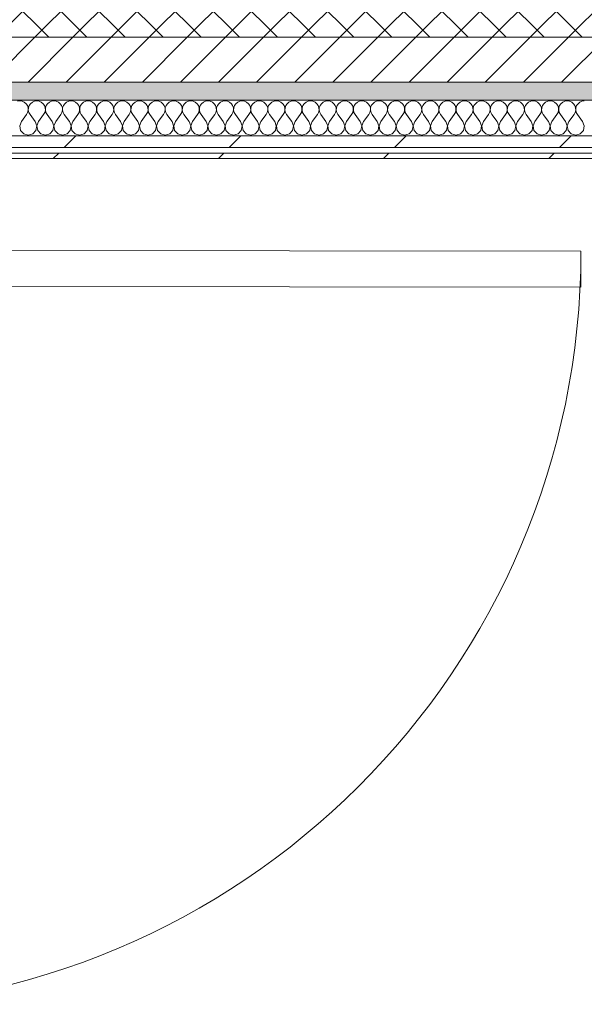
# Model space of a CAD drawing. Header units: millimetres. Extents: x -30280 to 22128, y -17757 to 4746.
# Tile 101 of 173: x -10419 to -9790, y -13346 to -12249. Entities that reach past the tile are written whole.
import ezdxf

# ---------------------------------------------------------------- set-up
doc = ezdxf.new("R2010")
doc.units = ezdxf.units.MM
doc.header["$MEASUREMENT"] = 0
doc.linetypes.add('Wipeout_Contour', pattern=[1000, 0, -1000])
for name, color, linetype in [('12_FAÇ_Façana', 7, 'Continuous'), ('Nuevo_08_E_Envans secs', 7, 'Continuous'), ('Nuevo_Puertas Archicad', 7, 'Continuous')]:
    doc.layers.add(name, color=color, linetype=linetype)
for name, color, linetype, lineweight, true_color in [('12_FAÇ_Façana_Pluma_Nº__174', 7, 'Continuous', 13, 0xe4ad2c), ('12_FAÇ_Façana_Pluma_Nº__176', 7, 'Continuous', 15, 0x93a0c6), ('Nuevo_08_E_Envans secs_Pluma_Nº__102', 7, 'Continuous', 5, 0xcccccc), ('Nuevo_08_E_Envans secs_Pluma_Nº__171', 171, 'Continuous', 13, 0xaaaaff), ('Nuevo_08_E_Envans secs_Pluma_Nº__177', 7, 'Continuous', 15, 0xf7e046), ('Nuevo_Puertas Archicad_Pluma_Nº__3', 7, 'Continuous', 5, 0xa4a4a4)]:
    doc.layers.add(name, color=color, linetype=linetype, lineweight=lineweight, true_color=true_color)
for name, color, linetype, lineweight in [('12_FAÇ_Façana_Pluma_Nº__2', 8, 'Continuous', 5), ('12_FAÇ_Façana_Pluma_Nº__7', 7, 'Continuous', 5), ('Nuevo_08_E_Envans secs_Pluma_Nº__1', 7, 'Continuous', 5), ('Nuevo_Puertas Archicad_Pluma_Nº__1', 7, 'Continuous', 5)]:
    doc.layers.add(name, color=color, linetype=linetype, lineweight=lineweight)
pattern_1 = [(45, (0, 0), (-183.8478, 183.8478), [195, -65]), (45, (7e-14, 183.85), (-183.8478, 183.8478), [195, -65])]

# ---------------------------------------------------------------- blocks, each defined once
blk = doc.blocks.new('Muro_22_1', base_point=(-7036.1, -12339))
at = {"layer": '12_FAÇ_Façana_Pluma_Nº__174', "linetype": 'Continuous', "lineweight": 13, "true_color": 0xe4ad2c}
h = blk.add_hatch(dxfattribs=at)
h.set_pattern_fill('SATE_Aislamiento_0001', color=42, style=0, pattern_type=2)
h.set_pattern_definition([(45, (0, 0), (-21.213203, 21.213203), []), (135, (0, 0), (21.213203, 21.213203), [])])
h.paths.add_polyline_path([(-10997.4, -12269), (-7450.4, -12269), (-7450.4, -12169), (-10997.4, -12169)])
at = {"layer": '12_FAÇ_Façana_Pluma_Nº__176', "linetype": 'Continuous', "lineweight": 0, "true_color": 0x495063}
blk.add_hatch(color=251, dxfattribs=at).paths.add_polyline_path([(-7490.4, -12319), (-10997.4, -12319), (-10997.4, -12339), (-7490.4, -12339)])
at = {"layer": '12_FAÇ_Façana_Pluma_Nº__2', "linetype": 'Continuous', "lineweight": 5}
h = blk.add_hatch(dxfattribs=at)
h.set_pattern_fill('Ceramic_0001', color=8, style=0, pattern_type=2)
h.set_pattern_definition([(45, (0, 0), (-21.213203, 21.213203), [])])
h.paths.add_polyline_path([(-7490.4, -12269), (-10997.4, -12269), (-10997.4, -12319), (-7490.4, -12319)])
at = {"layer": '12_FAÇ_Façana_Pluma_Nº__7', "color": 7, "linetype": 'Continuous', "lineweight": 5}
for p, q in [((-10997.4, -12269), (-7490.4, -12269)), ((-10997.4, -12319), (-7490.4, -12319))]:
    blk.add_line(p, q, dxfattribs=at)
at = {"layer": '12_FAÇ_Façana_Pluma_Nº__7', "color": 7, "linetype": 'Continuous', "lineweight": 5, "flags": 128}
blk.add_lwpolyline([(-10997.4, -12339), (-7490.4, -12339)], dxfattribs=at)
blk = doc.blocks.new('*X396')
at = {"layer": 'Nuevo_08_E_Envans secs_Pluma_Nº__102', "color": 254, "linetype": 'Continuous', "lineweight": 5, "true_color": 0xcccccc}
for p, q in [((-10419, -12339.9), (-10421.7, -12340.3)), ((-10416.4, -12340.3), (-10419, -12339.9)), ((-10414, -12341.4), (-10416.4, -12340.3)), ((-10412, -12343), (-10414, -12341.4)), ((-10410.5, -12345.2), (-10412, -12343)), ((-10409.7, -12347.7), (-10410.5, -12345.2)), ((-10409.6, -12350.3), (-10409.7, -12347.7)), ((-10409.4, -12347.7), (-10409.5, -12350.3)), ((-10408.5, -12345.2), (-10409.4, -12347.7)), ((-10407, -12343), (-10408.5, -12345.2)), ((-10405, -12341.4), (-10407, -12343)), ((-10402.6, -12340.3), (-10405, -12341.4)), ((-10400, -12339.9), (-10402.6, -12340.3)), ((-10397.4, -12340.3), (-10400, -12339.9)), ((-10395, -12341.4), (-10397.4, -12340.3)), ((-10393, -12343), (-10395, -12341.4)), ((-10391.5, -12345.2), (-10393, -12343)), ((-10390.6, -12347.7), (-10391.5, -12345.2)), ((-10390.5, -12350.3), (-10390.6, -12347.7)), ((-10390.3, -12347.7), (-10390.4, -12350.3)), ((-10389.5, -12345.2), (-10390.3, -12347.7)), ((-10388, -12343), (-10389.5, -12345.2)), ((-10386, -12341.4), (-10388, -12343)), ((-10383.6, -12340.3), (-10386, -12341.4)), ((-10381, -12339.9), (-10383.6, -12340.3)), ((-10378.3, -12340.3), (-10381, -12339.9)), ((-10375.9, -12341.4), (-10378.3, -12340.3)), ((-10373.9, -12343), (-10375.9, -12341.4)), ((-10372.4, -12345.2), (-10373.9, -12343)), ((-10371.6, -12347.7), (-10372.4, -12345.2)), ((-10371.5, -12350.3), (-10371.6, -12347.7)), ((-10371.3, -12347.7), (-10371.4, -12350.3)), ((-10370.4, -12345.2), (-10371.3, -12347.7)), ((-10368.9, -12343), (-10370.4, -12345.2)), ((-10366.9, -12341.4), (-10368.9, -12343)), ((-10364.5, -12340.3), (-10366.9, -12341.4)), ((-10361.9, -12339.9), (-10364.5, -12340.3)), ((-10359.3, -12340.3), (-10361.9, -12339.9)), ((-10356.9, -12341.4), (-10359.3, -12340.3)), ((-10354.9, -12343), (-10356.9, -12341.4)), ((-10353.4, -12345.2), (-10354.9, -12343)), ((-10352.5, -12347.7), (-10353.4, -12345.2)), ((-10352.4, -12350.3), (-10352.5, -12347.7)), ((-10352.2, -12347.7), (-10352.3, -12350.3)), ((-10351.4, -12345.2), (-10352.2, -12347.7)), ((-10349.9, -12343), (-10351.4, -12345.2)), ((-10347.9, -12341.4), (-10349.9, -12343)), ((-10345.5, -12340.3), (-10347.9, -12341.4)), ((-10342.9, -12339.9), (-10345.5, -12340.3)), ((-10340.3, -12340.3), (-10342.9, -12339.9)), ((-10337.9, -12341.4), (-10340.3, -12340.3)), ((-10335.8, -12343), (-10337.9, -12341.4)), ((-10334.3, -12345.2), (-10335.8, -12343)), ((-10333.5, -12347.7), (-10334.3, -12345.2)), ((-10333.4, -12350.3), (-10333.5, -12347.7)), ((-10333.2, -12347.7), (-10333.3, -12350.3)), ((-10332.3, -12345.2), (-10333.2, -12347.7)), ((-10330.8, -12343), (-10332.3, -12345.2)), ((-10328.8, -12341.4), (-10330.8, -12343)), ((-10326.4, -12340.3), (-10328.8, -12341.4)), ((-10323.8, -12339.9), (-10326.4, -12340.3)), ((-10321.2, -12340.3), (-10323.8, -12339.9)), ((-10318.8, -12341.4), (-10321.2, -12340.3)), ((-10316.8, -12343), (-10318.8, -12341.4)), ((-10315.3, -12345.2), (-10316.8, -12343)), ((-10314.5, -12347.7), (-10315.3, -12345.2)), ((-10314.3, -12350.3), (-10314.5, -12347.7)), ((-10314.1, -12347.7), (-10314.2, -12350.3)), ((-10313.3, -12345.2), (-10314.1, -12347.7)), ((-10311.8, -12343), (-10313.3, -12345.2)), ((-10309.8, -12341.4), (-10311.8, -12343)), ((-10307.4, -12340.3), (-10309.8, -12341.4)), ((-10304.8, -12339.9), (-10307.4, -12340.3)), ((-10302.2, -12340.3), (-10304.8, -12339.9)), ((-10299.8, -12341.4), (-10302.2, -12340.3)), ((-10297.7, -12343), (-10299.8, -12341.4)), ((-10296.2, -12345.2), (-10297.7, -12343)), ((-10295.4, -12347.7), (-10296.2, -12345.2)), ((-10295.3, -12350.3), (-10295.4, -12347.7)), ((-10295.1, -12347.7), (-10295.2, -12350.3)), ((-10294.2, -12345.2), (-10295.1, -12347.7)), ((-10292.7, -12343), (-10294.2, -12345.2)), ((-10290.7, -12341.4), (-10292.7, -12343)), ((-10288.3, -12340.3), (-10290.7, -12341.4)), ((-10285.7, -12339.9), (-10288.3, -12340.3)), ((-10283.1, -12340.3), (-10285.7, -12339.9)), ((-10280.7, -12341.4), (-10283.1, -12340.3)), ((-10278.7, -12343), (-10280.7, -12341.4)), ((-10277.2, -12345.2), (-10278.7, -12343)), ((-10276.4, -12347.7), (-10277.2, -12345.2)), ((-10276.2, -12350.3), (-10276.4, -12347.7)), ((-10276, -12347.7), (-10276.2, -12350.3)), ((-10275.2, -12345.2), (-10276, -12347.7)), ((-10273.7, -12343), (-10275.2, -12345.2)), ((-10271.7, -12341.4), (-10273.7, -12343)), ((-10269.3, -12340.3), (-10271.7, -12341.4)), ((-10266.7, -12339.9), (-10269.3, -12340.3)), ((-10264.1, -12340.3), (-10266.7, -12339.9)), ((-10261.7, -12341.4), (-10264.1, -12340.3)), ((-10259.6, -12343), (-10261.7, -12341.4)), ((-10258.1, -12345.2), (-10259.6, -12343)), ((-10257.3, -12347.7), (-10258.1, -12345.2)), ((-10257.2, -12350.3), (-10257.3, -12347.7)), ((-10257, -12347.7), (-10257.1, -12350.3)), ((-10256.1, -12345.2), (-10257, -12347.7)), ((-10254.6, -12343), (-10256.1, -12345.2)), ((-10252.6, -12341.4), (-10254.6, -12343)), ((-10250.2, -12340.3), (-10252.6, -12341.4)), ((-10247.6, -12339.9), (-10250.2, -12340.3)), ((-10245, -12340.3), (-10247.6, -12339.9)), ((-10242.6, -12341.4), (-10245, -12340.3)), ((-10240.6, -12343), (-10242.6, -12341.4)), ((-10239.1, -12345.2), (-10240.6, -12343)), ((-10238.3, -12347.7), (-10239.1, -12345.2)), ((-10238.1, -12350.3), (-10238.3, -12347.7)), ((-10237.9, -12347.7), (-10238.1, -12350.3)), ((-10237.1, -12345.2), (-10237.9, -12347.7)), ((-10235.6, -12343), (-10237.1, -12345.2)), ((-10233.6, -12341.4), (-10235.6, -12343)), ((-10231.2, -12340.3), (-10233.6, -12341.4)), ((-10228.6, -12339.9), (-10231.2, -12340.3)), ((-10226, -12340.3), (-10228.6, -12339.9)), ((-10223.6, -12341.4), (-10226, -12340.3)), ((-10221.5, -12343), (-10223.6, -12341.4)), ((-10220.1, -12345.2), (-10221.5, -12343)), ((-10219.2, -12347.7), (-10220.1, -12345.2)), ((-10219.1, -12350.3), (-10219.2, -12347.7)), ((-10218.9, -12347.7), (-10219, -12350.3)), ((-10218, -12345.2), (-10218.9, -12347.7)), ((-10216.6, -12343), (-10218, -12345.2)), ((-10214.5, -12341.4), (-10216.6, -12343)), ((-10212.1, -12340.3), (-10214.5, -12341.4)), ((-10209.5, -12339.9), (-10212.1, -12340.3)), ((-10206.9, -12340.3), (-10209.5, -12339.9)), ((-10204.5, -12341.4), (-10206.9, -12340.3)), ((-10202.5, -12343), (-10204.5, -12341.4)), ((-10201, -12345.2), (-10202.5, -12343)), ((-10200.2, -12347.7), (-10201, -12345.2)), ((-10200, -12350.3), (-10200.2, -12347.7)), ((-10199.8, -12347.7), (-10200, -12350.3)), ((-10199, -12345.2), (-10199.8, -12347.7)), ((-10197.5, -12343), (-10199, -12345.2)), ((-10195.5, -12341.4), (-10197.5, -12343)), ((-10193.1, -12340.3), (-10195.5, -12341.4)), ((-10190.5, -12339.9), (-10193.1, -12340.3)), ((-10187.9, -12340.3), (-10190.5, -12339.9)), ((-10185.5, -12341.4), (-10187.9, -12340.3)), ((-10183.4, -12343), (-10185.5, -12341.4)), ((-10182, -12345.2), (-10183.4, -12343)), ((-10181.1, -12347.7), (-10182, -12345.2)), ((-10181, -12350.3), (-10181.1, -12347.7)), ((-10180.8, -12347.7), (-10180.9, -12350.3)), ((-10179.9, -12345.2), (-10180.8, -12347.7)), ((-10178.5, -12343), (-10179.9, -12345.2)), ((-10176.4, -12341.4), (-10178.5, -12343)), ((-10174, -12340.3), (-10176.4, -12341.4)), ((-10171.4, -12339.9), (-10174, -12340.3)), ((-10168.8, -12340.3), (-10171.4, -12339.9)), ((-10166.4, -12341.4), (-10168.8, -12340.3)), ((-10164.4, -12343), (-10166.4, -12341.4)), ((-10162.9, -12345.2), (-10164.4, -12343)), ((-10162.1, -12347.7), (-10162.9, -12345.2)), ((-10161.9, -12350.3), (-10162.1, -12347.7)), ((-10161.7, -12347.7), (-10161.9, -12350.3)), ((-10160.9, -12345.2), (-10161.7, -12347.7)), ((-10159.4, -12343), (-10160.9, -12345.2)), ((-10157.4, -12341.4), (-10159.4, -12343)), ((-10155, -12340.3), (-10157.4, -12341.4)), ((-10152.4, -12339.9), (-10155, -12340.3)), ((-10149.8, -12340.3), (-10152.4, -12339.9)), ((-10147.4, -12341.4), (-10149.8, -12340.3)), ((-10145.4, -12343), (-10147.4, -12341.4)), ((-10143.9, -12345.2), (-10145.4, -12343)), ((-10143, -12347.7), (-10143.9, -12345.2)), ((-10142.9, -12350.3), (-10143, -12347.7)), ((-10142.7, -12347.7), (-10142.8, -12350.3)), ((-10141.9, -12345.2), (-10142.7, -12347.7)), ((-10140.4, -12343), (-10141.9, -12345.2)), ((-10138.3, -12341.4), (-10140.4, -12343)), ((-10135.9, -12340.3), (-10138.3, -12341.4)), ((-10133.3, -12339.9), (-10135.9, -12340.3)), ((-10130.7, -12340.3), (-10133.3, -12339.9)), ((-10128.3, -12341.4), (-10130.7, -12340.3)), ((-10126.3, -12343), (-10128.3, -12341.4)), ((-10124.8, -12345.2), (-10126.3, -12343)), ((-10124, -12347.7), (-10124.8, -12345.2)), ((-10123.8, -12350.3), (-10124, -12347.7)), ((-10123.6, -12347.7), (-10123.8, -12350.3)), ((-10122.8, -12345.2), (-10123.6, -12347.7)), ((-10121.3, -12343), (-10122.8, -12345.2)), ((-10119.3, -12341.4), (-10121.3, -12343)), ((-10116.9, -12340.3), (-10119.3, -12341.4)), ((-10114.3, -12339.9), (-10116.9, -12340.3)), ((-10111.7, -12340.3), (-10114.3, -12339.9)), ((-10109.3, -12341.4), (-10111.7, -12340.3)), ((-10107.3, -12343), (-10109.3, -12341.4)), ((-10105.8, -12345.2), (-10107.3, -12343)), ((-10104.9, -12347.7), (-10105.8, -12345.2)), ((-10104.8, -12350.3), (-10104.9, -12347.7)), ((-10104.6, -12347.7), (-10104.7, -12350.3)), ((-10103.8, -12345.2), (-10104.6, -12347.7)), ((-10102.3, -12343), (-10103.8, -12345.2)), ((-10100.2, -12341.4), (-10102.3, -12343)), ((-10097.8, -12340.3), (-10100.2, -12341.4)), ((-10095.2, -12339.9), (-10097.8, -12340.3)), ((-10092.6, -12340.3), (-10095.2, -12339.9)), ((-10090.2, -12341.4), (-10092.6, -12340.3)), ((-10088.2, -12343), (-10090.2, -12341.4)), ((-10086.7, -12345.2), (-10088.2, -12343)), ((-10085.9, -12347.7), (-10086.7, -12345.2)), ((-10085.8, -12350.3), (-10085.9, -12347.7)), ((-10085.5, -12347.7), (-10085.7, -12350.3)), ((-10084.7, -12345.2), (-10085.5, -12347.7)), ((-10083.2, -12343), (-10084.7, -12345.2)), ((-10081.2, -12341.4), (-10083.2, -12343)), ((-10078.8, -12340.3), (-10081.2, -12341.4)), ((-10076.2, -12339.9), (-10078.8, -12340.3)), ((-10073.6, -12340.3), (-10076.2, -12339.9)), ((-10071.2, -12341.4), (-10073.6, -12340.3)), ((-10069.2, -12343), (-10071.2, -12341.4)), ((-10067.7, -12345.2), (-10069.2, -12343)), ((-10066.8, -12347.7), (-10067.7, -12345.2)), ((-10066.7, -12350.3), (-10066.8, -12347.7)), ((-10066.5, -12347.7), (-10066.6, -12350.3)), ((-10065.7, -12345.2), (-10066.5, -12347.7)), ((-10064.2, -12343), (-10065.7, -12345.2)), ((-10062.1, -12341.4), (-10064.2, -12343)), ((-10059.7, -12340.3), (-10062.1, -12341.4)), ((-10057.1, -12339.9), (-10059.7, -12340.3)), ((-10054.5, -12340.3), (-10057.1, -12339.9)), ((-10052.1, -12341.4), (-10054.5, -12340.3)), ((-10050.1, -12343), (-10052.1, -12341.4)), ((-10048.6, -12345.2), (-10050.1, -12343)), ((-10047.8, -12347.7), (-10048.6, -12345.2)), ((-10047.7, -12350.3), (-10047.8, -12347.7)), ((-10047.5, -12347.7), (-10047.6, -12350.3)), ((-10046.6, -12345.2), (-10047.5, -12347.7)), ((-10045.1, -12343), (-10046.6, -12345.2)), ((-10043.1, -12341.4), (-10045.1, -12343)), ((-10040.7, -12340.3), (-10043.1, -12341.4)), ((-10038.1, -12339.9), (-10040.7, -12340.3)), ((-10035.5, -12340.3), (-10038.1, -12339.9)), ((-10033.1, -12341.4), (-10035.5, -12340.3)), ((-10031.1, -12343), (-10033.1, -12341.4)), ((-10029.6, -12345.2), (-10031.1, -12343)), ((-10028.7, -12347.7), (-10029.6, -12345.2)), ((-10028.6, -12350.3), (-10028.7, -12347.7)), ((-10028.4, -12347.7), (-10028.5, -12350.3)), ((-10027.6, -12345.2), (-10028.4, -12347.7)), ((-10026.1, -12343), (-10027.6, -12345.2)), ((-10024.1, -12341.4), (-10026.1, -12343)), ((-10021.7, -12340.3), (-10024.1, -12341.4)), ((-10019, -12339.9), (-10021.7, -12340.3)), ((-10016.4, -12340.3), (-10019, -12339.9)), ((-10014, -12341.4), (-10016.4, -12340.3)), ((-10012, -12343), (-10014, -12341.4)), ((-10010.5, -12345.2), (-10012, -12343)), ((-10009.7, -12347.7), (-10010.5, -12345.2)), ((-10009.6, -12350.3), (-10009.7, -12347.7)), ((-10009.4, -12347.7), (-10009.5, -12350.3)), ((-10008.5, -12345.2), (-10009.4, -12347.7)), ((-10007, -12343), (-10008.5, -12345.2)), ((-10005, -12341.4), (-10007, -12343)), ((-10002.6, -12340.3), (-10005, -12341.4)), ((-10000, -12339.9), (-10002.6, -12340.3)), ((-9997.4, -12340.3), (-10000, -12339.9)), ((-9995, -12341.4), (-9997.4, -12340.3)), ((-9993, -12343), (-9995, -12341.4)), ((-9991.5, -12345.2), (-9993, -12343)), ((-9990.6, -12347.7), (-9991.5, -12345.2)), ((-9990.5, -12350.3), (-9990.6, -12347.7)), ((-9990.3, -12347.7), (-9990.4, -12350.3)), ((-9989.5, -12345.2), (-9990.3, -12347.7)), ((-9988, -12343), (-9989.5, -12345.2)), ((-9986, -12341.4), (-9988, -12343)), ((-9983.6, -12340.3), (-9986, -12341.4)), ((-9981, -12339.9), (-9983.6, -12340.3)), ((-9978.3, -12340.3), (-9981, -12339.9)), ((-9975.9, -12341.4), (-9978.3, -12340.3)), ((-9973.9, -12343), (-9975.9, -12341.4)), ((-9972.4, -12345.2), (-9973.9, -12343)), ((-9971.6, -12347.7), (-9972.4, -12345.2)), ((-9971.5, -12350.3), (-9971.6, -12347.7)), ((-9971.3, -12347.7), (-9971.4, -12350.3)), ((-9970.4, -12345.2), (-9971.3, -12347.7)), ((-9968.9, -12343), (-9970.4, -12345.2)), ((-9966.9, -12341.4), (-9968.9, -12343)), ((-9964.5, -12340.3), (-9966.9, -12341.4)), ((-9961.9, -12339.9), (-9964.5, -12340.3)), ((-9959.3, -12340.3), (-9961.9, -12339.9)), ((-9956.9, -12341.4), (-9959.3, -12340.3)), ((-9954.9, -12343), (-9956.9, -12341.4)), ((-9953.4, -12345.2), (-9954.9, -12343)), ((-9952.5, -12347.7), (-9953.4, -12345.2)), ((-9952.4, -12350.3), (-9952.5, -12347.7)), ((-9952.2, -12347.7), (-9952.3, -12350.3)), ((-9951.4, -12345.2), (-9952.2, -12347.7)), ((-9949.9, -12343), (-9951.4, -12345.2)), ((-9947.9, -12341.4), (-9949.9, -12343)), ((-9945.5, -12340.3), (-9947.9, -12341.4)), ((-9942.9, -12339.9), (-9945.5, -12340.3)), ((-9940.3, -12340.3), (-9942.9, -12339.9)), ((-9937.9, -12341.4), (-9940.3, -12340.3)), ((-9935.8, -12343), (-9937.9, -12341.4)), ((-9934.3, -12345.2), (-9935.8, -12343)), ((-9933.5, -12347.7), (-9934.3, -12345.2)), ((-9933.4, -12350.3), (-9933.5, -12347.7)), ((-9933.2, -12347.7), (-9933.3, -12350.3)), ((-9932.3, -12345.2), (-9933.2, -12347.7)), ((-9930.8, -12343), (-9932.3, -12345.2)), ((-9928.8, -12341.4), (-9930.8, -12343)), ((-9926.4, -12340.3), (-9928.8, -12341.4)), ((-9923.8, -12339.9), (-9926.4, -12340.3)), ((-9921.2, -12340.3), (-9923.8, -12339.9)), ((-9918.8, -12341.4), (-9921.2, -12340.3)), ((-9916.8, -12343), (-9918.8, -12341.4)), ((-9915.3, -12345.2), (-9916.8, -12343)), ((-9914.5, -12347.7), (-9915.3, -12345.2)), ((-9914.3, -12350.3), (-9914.5, -12347.7)), ((-9914.1, -12347.7), (-9914.2, -12350.3)), ((-9913.3, -12345.2), (-9914.1, -12347.7)), ((-9911.8, -12343), (-9913.3, -12345.2)), ((-9909.8, -12341.4), (-9911.8, -12343)), ((-9907.4, -12340.3), (-9909.8, -12341.4)), ((-9904.8, -12339.9), (-9907.4, -12340.3)), ((-9902.2, -12340.3), (-9904.8, -12339.9)), ((-9899.8, -12341.4), (-9902.2, -12340.3)), ((-9897.7, -12343), (-9899.8, -12341.4)), ((-9896.2, -12345.2), (-9897.7, -12343)), ((-9895.4, -12347.7), (-9896.2, -12345.2)), ((-9895.3, -12350.3), (-9895.4, -12347.7)), ((-9895.1, -12347.7), (-9895.2, -12350.3)), ((-9894.2, -12345.2), (-9895.1, -12347.7)), ((-9892.7, -12343), (-9894.2, -12345.2)), ((-9890.7, -12341.4), (-9892.7, -12343)), ((-9888.3, -12340.3), (-9890.7, -12341.4)), ((-9885.7, -12339.9), (-9888.3, -12340.3)), ((-9883.1, -12340.3), (-9885.7, -12339.9)), ((-9880.7, -12341.4), (-9883.1, -12340.3)), ((-9878.7, -12343), (-9880.7, -12341.4)), ((-9877.2, -12345.2), (-9878.7, -12343)), ((-9876.4, -12347.7), (-9877.2, -12345.2)), ((-9876.2, -12350.3), (-9876.4, -12347.7)), ((-9876, -12347.7), (-9876.2, -12350.3)), ((-9875.2, -12345.2), (-9876, -12347.7)), ((-9873.7, -12343), (-9875.2, -12345.2)), ((-9871.7, -12341.4), (-9873.7, -12343)), ((-9869.3, -12340.3), (-9871.7, -12341.4)), ((-9866.7, -12339.9), (-9869.3, -12340.3)), ((-9864.1, -12340.3), (-9866.7, -12339.9)), ((-9861.7, -12341.4), (-9864.1, -12340.3)), ((-9859.6, -12343), (-9861.7, -12341.4)), ((-9858.1, -12345.2), (-9859.6, -12343)), ((-9857.3, -12347.7), (-9858.1, -12345.2)), ((-9857.2, -12350.3), (-9857.3, -12347.7)), ((-9857, -12347.7), (-9857.1, -12350.3)), ((-9856.1, -12345.2), (-9857, -12347.7)), ((-9854.6, -12343), (-9856.1, -12345.2)), ((-9852.6, -12341.4), (-9854.6, -12343)), ((-9850.2, -12340.3), (-9852.6, -12341.4)), ((-9847.6, -12339.9), (-9850.2, -12340.3)), ((-9845, -12340.3), (-9847.6, -12339.9)), ((-9842.6, -12341.4), (-9845, -12340.3)), ((-9840.6, -12343), (-9842.6, -12341.4)), ((-9839.1, -12345.2), (-9840.6, -12343)), ((-9838.3, -12347.7), (-9839.1, -12345.2)), ((-9838.1, -12350.3), (-9838.3, -12347.7)), ((-9837.9, -12347.7), (-9838.1, -12350.3)), ((-9837.1, -12345.2), (-9837.9, -12347.7)), ((-9835.6, -12343), (-9837.1, -12345.2)), ((-9833.6, -12341.4), (-9835.6, -12343)), ((-9831.2, -12340.3), (-9833.6, -12341.4)), ((-9828.6, -12339.9), (-9831.2, -12340.3)), ((-9826, -12340.3), (-9828.6, -12339.9)), ((-9823.6, -12341.4), (-9826, -12340.3)), ((-9821.5, -12343), (-9823.6, -12341.4)), ((-9820.1, -12345.2), (-9821.5, -12343)), ((-9819.2, -12347.7), (-9820.1, -12345.2)), ((-9819.1, -12350.3), (-9819.2, -12347.7)), ((-9818.9, -12347.7), (-9819, -12350.3)), ((-9818, -12345.2), (-9818.9, -12347.7)), ((-9816.6, -12343), (-9818, -12345.2)), ((-9814.5, -12341.4), (-9816.6, -12343)), ((-9812.1, -12340.3), (-9814.5, -12341.4)), ((-9809.5, -12339.9), (-9812.1, -12340.3)), ((-9806.9, -12340.3), (-9809.5, -12339.9)), ((-9804.5, -12341.4), (-9806.9, -12340.3)), ((-9802.5, -12343), (-9804.5, -12341.4)), ((-9801, -12345.2), (-9802.5, -12343)), ((-9800.2, -12347.7), (-9801, -12345.2)), ((-9800, -12350.3), (-9800.2, -12347.7)), ((-9799.8, -12347.7), (-9800, -12350.3)), ((-9799, -12345.2), (-9799.8, -12347.7)), ((-9797.5, -12343), (-9799, -12345.2)), ((-9795.5, -12341.4), (-9797.5, -12343)), ((-9793.1, -12340.3), (-9795.5, -12341.4)), ((-9790.5, -12339.9), (-9793.1, -12340.3)), ((-10417.1, -12362.8), (-10411.4, -12355.2)), ((-10411.4, -12355.2), (-10410.2, -12352.9)), ((-10410.2, -12352.9), (-10409.6, -12350.3)), ((-10409.5, -12350.3), (-10408.9, -12352.9)), ((-10408.9, -12352.9), (-10407.6, -12355.2)), ((-10401.9, -12362.8), (-10407.6, -12355.2)), ((-10398.1, -12362.8), (-10392.4, -12355.2)), ((-10392.4, -12355.2), (-10391.1, -12352.9)), ((-10391.1, -12352.9), (-10390.5, -12350.3)), ((-10390.4, -12350.3), (-10389.8, -12352.9)), ((-10389.8, -12352.9), (-10388.6, -12355.2)), ((-10382.9, -12362.8), (-10388.6, -12355.2)), ((-10379, -12362.8), (-10373.3, -12355.2)), ((-10373.3, -12355.2), (-10372.1, -12352.9)), ((-10372.1, -12352.9), (-10371.5, -12350.3)), ((-10371.4, -12350.3), (-10370.8, -12352.9)), ((-10370.8, -12352.9), (-10369.5, -12355.2)), ((-10363.8, -12362.8), (-10369.5, -12355.2)), ((-10360, -12362.8), (-10354.3, -12355.2)), ((-10354.3, -12355.2), (-10353, -12352.9)), ((-10353, -12352.9), (-10352.4, -12350.3)), ((-10352.3, -12350.3), (-10351.7, -12352.9)), ((-10351.7, -12352.9), (-10350.5, -12355.2)), ((-10344.8, -12362.8), (-10350.5, -12355.2)), ((-10341, -12362.8), (-10335.2, -12355.2)), ((-10335.2, -12355.2), (-10334, -12352.9)), ((-10334, -12352.9), (-10333.4, -12350.3)), ((-10333.3, -12350.3), (-10332.7, -12352.9)), ((-10332.7, -12352.9), (-10331.4, -12355.2)), ((-10325.7, -12362.8), (-10331.4, -12355.2)), ((-10321.9, -12362.8), (-10316.2, -12355.2)), ((-10316.2, -12355.2), (-10314.9, -12352.9)), ((-10314.9, -12352.9), (-10314.3, -12350.3)), ((-10314.2, -12350.3), (-10313.7, -12352.9)), ((-10313.7, -12352.9), (-10312.4, -12355.2)), ((-10306.7, -12362.8), (-10312.4, -12355.2)), ((-10302.9, -12362.8), (-10297.1, -12355.2)), ((-10297.1, -12355.2), (-10295.9, -12352.9)), ((-10295.9, -12352.9), (-10295.3, -12350.3)), ((-10295.2, -12350.3), (-10294.6, -12352.9)), ((-10294.6, -12352.9), (-10293.3, -12355.2)), ((-10287.6, -12362.8), (-10293.3, -12355.2)), ((-10283.8, -12362.8), (-10278.1, -12355.2)), ((-10278.1, -12355.2), (-10276.8, -12352.9)), ((-10276.8, -12352.9), (-10276.2, -12350.3)), ((-10276.2, -12350.3), (-10275.6, -12352.9)), ((-10275.6, -12352.9), (-10274.3, -12355.2)), ((-10268.6, -12362.8), (-10274.3, -12355.2)), ((-10264.8, -12362.8), (-10259, -12355.2)), ((-10259, -12355.2), (-10257.8, -12352.9)), ((-10257.8, -12352.9), (-10257.2, -12350.3)), ((-10257.1, -12350.3), (-10256.5, -12352.9)), ((-10256.5, -12352.9), (-10255.2, -12355.2)), ((-10249.5, -12362.8), (-10255.2, -12355.2)), ((-10245.7, -12362.8), (-10240, -12355.2)), ((-10240, -12355.2), (-10238.7, -12352.9)), ((-10238.7, -12352.9), (-10238.1, -12350.3)), ((-10238.1, -12350.3), (-10237.5, -12352.9)), ((-10237.5, -12352.9), (-10236.2, -12355.2)), ((-10230.5, -12362.8), (-10236.2, -12355.2)), ((-10226.7, -12362.8), (-10221, -12355.2)), ((-10221, -12355.2), (-10219.7, -12352.9)), ((-10219.7, -12352.9), (-10219.1, -12350.3)), ((-10219, -12350.3), (-10218.4, -12352.9)), ((-10218.4, -12352.9), (-10217.1, -12355.2)), ((-10211.4, -12362.8), (-10217.1, -12355.2)), ((-10207.6, -12362.8), (-10201.9, -12355.2)), ((-10201.9, -12355.2), (-10200.6, -12352.9)), ((-10200.6, -12352.9), (-10200, -12350.3)), ((-10200, -12350.3), (-10199.4, -12352.9)), ((-10199.4, -12352.9), (-10198.1, -12355.2)), ((-10192.4, -12362.8), (-10198.1, -12355.2)), ((-10188.6, -12362.8), (-10182.9, -12355.2)), ((-10182.9, -12355.2), (-10181.6, -12352.9)), ((-10181.6, -12352.9), (-10181, -12350.3)), ((-10180.9, -12350.3), (-10180.3, -12352.9)), ((-10180.3, -12352.9), (-10179, -12355.2)), ((-10173.3, -12362.8), (-10179, -12355.2)), ((-10169.5, -12362.8), (-10163.8, -12355.2)), ((-10163.8, -12355.2), (-10162.5, -12352.9)), ((-10162.5, -12352.9), (-10161.9, -12350.3)), ((-10161.9, -12350.3), (-10161.3, -12352.9)), ((-10161.3, -12352.9), (-10160, -12355.2)), ((-10154.3, -12362.8), (-10160, -12355.2)), ((-10150.5, -12362.8), (-10144.8, -12355.2)), ((-10144.8, -12355.2), (-10143.5, -12352.9)), ((-10143.5, -12352.9), (-10142.9, -12350.3)), ((-10142.8, -12350.3), (-10142.2, -12352.9)), ((-10142.2, -12352.9), (-10141, -12355.2)), ((-10135.2, -12362.8), (-10141, -12355.2)), ((-10131.4, -12362.8), (-10125.7, -12355.2)), ((-10125.7, -12355.2), (-10124.4, -12352.9)), ((-10124.4, -12352.9), (-10123.8, -12350.3)), ((-10123.8, -12350.3), (-10123.2, -12352.9)), ((-10123.2, -12352.9), (-10121.9, -12355.2)), ((-10116.2, -12362.8), (-10121.9, -12355.2)), ((-10112.4, -12362.8), (-10106.7, -12355.2)), ((-10106.7, -12355.2), (-10105.4, -12352.9)), ((-10105.4, -12352.9), (-10104.8, -12350.3)), ((-10104.7, -12350.3), (-10104.1, -12352.9)), ((-10104.1, -12352.9), (-10102.9, -12355.2)), ((-10097.1, -12362.8), (-10102.9, -12355.2)), ((-10093.3, -12362.8), (-10087.6, -12355.2)), ((-10087.6, -12355.2), (-10086.3, -12352.9)), ((-10086.3, -12352.9), (-10085.8, -12350.3)), ((-10085.7, -12350.3), (-10085.1, -12352.9)), ((-10085.1, -12352.9), (-10083.8, -12355.2)), ((-10078.1, -12362.8), (-10083.8, -12355.2)), ((-10074.3, -12362.8), (-10068.6, -12355.2)), ((-10068.6, -12355.2), (-10067.3, -12352.9)), ((-10067.3, -12352.9), (-10066.7, -12350.3)), ((-10066.6, -12350.3), (-10066, -12352.9)), ((-10066, -12352.9), (-10064.8, -12355.2)), ((-10059, -12362.8), (-10064.8, -12355.2)), ((-10055.2, -12362.8), (-10049.5, -12355.2)), ((-10049.5, -12355.2), (-10048.3, -12352.9)), ((-10048.3, -12352.9), (-10047.7, -12350.3)), ((-10047.6, -12350.3), (-10047, -12352.9)), ((-10047, -12352.9), (-10045.7, -12355.2)), ((-10040, -12362.8), (-10045.7, -12355.2)), ((-10036.2, -12362.8), (-10030.5, -12355.2)), ((-10030.5, -12355.2), (-10029.2, -12352.9)), ((-10029.2, -12352.9), (-10028.6, -12350.3)), ((-10028.5, -12350.3), (-10027.9, -12352.9)), ((-10027.9, -12352.9), (-10026.7, -12355.2)), ((-10021, -12362.8), (-10026.7, -12355.2)), ((-10017.1, -12362.8), (-10011.4, -12355.2)), ((-10011.4, -12355.2), (-10010.2, -12352.9)), ((-10010.2, -12352.9), (-10009.6, -12350.3)), ((-10009.5, -12350.3), (-10008.9, -12352.9)), ((-10008.9, -12352.9), (-10007.6, -12355.2)), ((-10001.9, -12362.8), (-10007.6, -12355.2)), ((-9998.1, -12362.8), (-9992.4, -12355.2)), ((-9992.4, -12355.2), (-9991.1, -12352.9)), ((-9991.1, -12352.9), (-9990.5, -12350.3)), ((-9990.4, -12350.3), (-9989.8, -12352.9)), ((-9989.8, -12352.9), (-9988.6, -12355.2)), ((-9982.9, -12362.8), (-9988.6, -12355.2)), ((-9979, -12362.8), (-9973.3, -12355.2)), ((-9973.3, -12355.2), (-9972.1, -12352.9)), ((-9972.1, -12352.9), (-9971.5, -12350.3)), ((-9971.4, -12350.3), (-9970.8, -12352.9)), ((-9970.8, -12352.9), (-9969.5, -12355.2)), ((-9963.8, -12362.8), (-9969.5, -12355.2)), ((-9960, -12362.8), (-9954.3, -12355.2)), ((-9954.3, -12355.2), (-9953, -12352.9)), ((-9953, -12352.9), (-9952.4, -12350.3)), ((-9952.3, -12350.3), (-9951.7, -12352.9)), ((-9951.7, -12352.9), (-9950.5, -12355.2)), ((-9944.8, -12362.8), (-9950.5, -12355.2)), ((-9941, -12362.8), (-9935.2, -12355.2)), ((-9935.2, -12355.2), (-9934, -12352.9)), ((-9934, -12352.9), (-9933.4, -12350.3)), ((-9933.3, -12350.3), (-9932.7, -12352.9)), ((-9932.7, -12352.9), (-9931.4, -12355.2)), ((-9925.7, -12362.8), (-9931.4, -12355.2)), ((-9921.9, -12362.8), (-9916.2, -12355.2)), ((-9916.2, -12355.2), (-9914.9, -12352.9)), ((-9914.9, -12352.9), (-9914.3, -12350.3)), ((-9914.2, -12350.3), (-9913.7, -12352.9)), ((-9913.7, -12352.9), (-9912.4, -12355.2)), ((-9906.7, -12362.8), (-9912.4, -12355.2)), ((-9902.9, -12362.8), (-9897.1, -12355.2)), ((-9897.1, -12355.2), (-9895.9, -12352.9)), ((-9895.9, -12352.9), (-9895.3, -12350.3)), ((-9895.2, -12350.3), (-9894.6, -12352.9)), ((-9894.6, -12352.9), (-9893.3, -12355.2)), ((-9887.6, -12362.8), (-9893.3, -12355.2)), ((-9883.8, -12362.8), (-9878.1, -12355.2)), ((-9878.1, -12355.2), (-9876.8, -12352.9)), ((-9876.8, -12352.9), (-9876.2, -12350.3)), ((-9876.2, -12350.3), (-9875.6, -12352.9)), ((-9875.6, -12352.9), (-9874.3, -12355.2)), ((-9868.6, -12362.8), (-9874.3, -12355.2)), ((-9864.8, -12362.8), (-9859, -12355.2)), ((-9859, -12355.2), (-9857.8, -12352.9)), ((-9857.8, -12352.9), (-9857.2, -12350.3)), ((-9857.1, -12350.3), (-9856.5, -12352.9)), ((-9856.5, -12352.9), (-9855.2, -12355.2)), ((-9849.5, -12362.8), (-9855.2, -12355.2)), ((-9845.7, -12362.8), (-9840, -12355.2)), ((-9840, -12355.2), (-9838.7, -12352.9)), ((-9838.7, -12352.9), (-9838.1, -12350.3)), ((-9838.1, -12350.3), (-9837.5, -12352.9)), ((-9837.5, -12352.9), (-9836.2, -12355.2)), ((-9830.5, -12362.8), (-9836.2, -12355.2)), ((-9826.7, -12362.8), (-9821, -12355.2)), ((-9821, -12355.2), (-9819.7, -12352.9)), ((-9819.7, -12352.9), (-9819.1, -12350.3)), ((-9819, -12350.3), (-9818.4, -12352.9)), ((-9818.4, -12352.9), (-9817.1, -12355.2)), ((-9811.4, -12362.8), (-9817.1, -12355.2)), ((-9807.6, -12362.8), (-9801.9, -12355.2)), ((-9801.9, -12355.2), (-9800.6, -12352.9)), ((-9800.6, -12352.9), (-9800, -12350.3)), ((-9800, -12350.3), (-9799.4, -12352.9)), ((-9799.4, -12352.9), (-9798.1, -12355.2)), ((-9792.4, -12362.8), (-9798.1, -12355.2)), ((-10417.1, -12362.8), (-10419, -12367.6)), ((-10419, -12367.6), (-10418, -12372.8)), ((-10400, -12367.6), (-10401.9, -12362.8)), ((-10401, -12372.8), (-10400, -12367.6)), ((-10398.1, -12362.8), (-10400, -12367.6)), ((-10400, -12367.6), (-10399, -12372.8)), ((-10381, -12367.6), (-10382.9, -12362.8)), ((-10382, -12372.8), (-10381, -12367.6)), ((-10379, -12362.8), (-10380.9, -12367.6)), ((-10380.9, -12367.6), (-10379.9, -12372.8)), ((-10361.9, -12367.6), (-10363.8, -12362.8)), ((-10362.9, -12372.8), (-10361.9, -12367.6)), ((-10360, -12362.8), (-10361.9, -12367.6)), ((-10361.9, -12367.6), (-10360.9, -12372.8)), ((-10342.9, -12367.6), (-10344.8, -12362.8)), ((-10343.9, -12372.8), (-10342.9, -12367.6)), ((-10341, -12362.8), (-10342.8, -12367.6)), ((-10342.8, -12367.6), (-10341.9, -12372.8)), ((-10323.8, -12367.6), (-10325.7, -12362.8)), ((-10324.8, -12372.8), (-10323.8, -12367.6)), ((-10321.9, -12362.8), (-10323.8, -12367.6)), ((-10323.8, -12367.6), (-10322.8, -12372.8)), ((-10304.8, -12367.6), (-10306.7, -12362.8)), ((-10305.8, -12372.8), (-10304.8, -12367.6)), ((-10302.9, -12362.8), (-10304.7, -12367.6)), ((-10304.7, -12367.6), (-10303.8, -12372.8)), ((-10285.8, -12367.6), (-10287.6, -12362.8)), ((-10286.7, -12372.8), (-10285.8, -12367.6)), ((-10283.8, -12362.8), (-10285.7, -12367.6)), ((-10285.7, -12367.6), (-10284.7, -12372.8)), ((-10266.7, -12367.6), (-10268.6, -12362.8)), ((-10267.7, -12372.8), (-10266.7, -12367.6)), ((-10264.8, -12362.8), (-10266.6, -12367.6)), ((-10266.6, -12367.6), (-10265.7, -12372.8)), ((-10247.7, -12367.6), (-10249.5, -12362.8)), ((-10248.6, -12372.8), (-10247.7, -12367.6)), ((-10245.7, -12362.8), (-10247.6, -12367.6)), ((-10247.6, -12367.6), (-10246.6, -12372.8)), ((-10228.6, -12367.6), (-10230.5, -12362.8)), ((-10229.6, -12372.8), (-10228.6, -12367.6)), ((-10226.7, -12362.8), (-10228.5, -12367.6)), ((-10228.5, -12367.6), (-10227.6, -12372.8)), ((-10209.6, -12367.6), (-10211.4, -12362.8)), ((-10210.5, -12372.8), (-10209.6, -12367.6)), ((-10207.6, -12362.8), (-10209.5, -12367.6)), ((-10209.5, -12367.6), (-10208.5, -12372.8)), ((-10190.5, -12367.6), (-10192.4, -12362.8)), ((-10191.5, -12372.8), (-10190.5, -12367.6)), ((-10188.6, -12362.8), (-10190.4, -12367.6)), ((-10190.4, -12367.6), (-10189.5, -12372.8)), ((-10171.5, -12367.6), (-10173.3, -12362.8)), ((-10172.4, -12372.8), (-10171.5, -12367.6)), ((-10169.5, -12362.8), (-10171.4, -12367.6)), ((-10171.4, -12367.6), (-10170.4, -12372.8)), ((-10152.4, -12367.6), (-10154.3, -12362.8)), ((-10153.4, -12372.8), (-10152.4, -12367.6)), ((-10150.5, -12362.8), (-10152.3, -12367.6)), ((-10152.3, -12367.6), (-10151.4, -12372.8)), ((-10133.4, -12367.6), (-10135.2, -12362.8)), ((-10134.3, -12372.8), (-10133.4, -12367.6)), ((-10131.4, -12362.8), (-10133.3, -12367.6)), ((-10133.3, -12367.6), (-10132.3, -12372.8)), ((-10114.3, -12367.6), (-10116.2, -12362.8)), ((-10115.3, -12372.8), (-10114.3, -12367.6)), ((-10112.4, -12362.8), (-10114.2, -12367.6)), ((-10114.2, -12367.6), (-10113.3, -12372.8)), ((-10095.3, -12367.6), (-10097.1, -12362.8)), ((-10096.2, -12372.8), (-10095.3, -12367.6)), ((-10093.3, -12362.8), (-10095.2, -12367.6)), ((-10095.2, -12367.6), (-10094.2, -12372.8)), ((-10076.2, -12367.6), (-10078.1, -12362.8)), ((-10077.2, -12372.8), (-10076.2, -12367.6)), ((-10074.3, -12362.8), (-10076.2, -12367.6)), ((-10076.2, -12367.6), (-10075.2, -12372.8)), ((-10057.2, -12367.6), (-10059, -12362.8)), ((-10058.1, -12372.8), (-10057.2, -12367.6)), ((-10055.2, -12362.8), (-10057.1, -12367.6)), ((-10057.1, -12367.6), (-10056.1, -12372.8)), ((-10038.1, -12367.6), (-10040, -12362.8)), ((-10039.1, -12372.8), (-10038.1, -12367.6)), ((-10036.2, -12362.8), (-10038.1, -12367.6)), ((-10038.1, -12367.6), (-10037.1, -12372.8)), ((-10019.1, -12367.6), (-10021, -12362.8)), ((-10020.1, -12372.8), (-10019.1, -12367.6)), ((-10017.1, -12362.8), (-10019, -12367.6)), ((-10019, -12367.6), (-10018, -12372.8)), ((-10000, -12367.6), (-10001.9, -12362.8)), ((-10001, -12372.8), (-10000, -12367.6)), ((-9998.1, -12362.8), (-10000, -12367.6)), ((-10000, -12367.6), (-9999, -12372.8)), ((-9981, -12367.6), (-9982.9, -12362.8)), ((-9982, -12372.8), (-9981, -12367.6)), ((-9979, -12362.8), (-9980.9, -12367.6)), ((-9980.9, -12367.6), (-9979.9, -12372.8)), ((-9961.9, -12367.6), (-9963.8, -12362.8)), ((-9962.9, -12372.8), (-9961.9, -12367.6)), ((-9960, -12362.8), (-9961.9, -12367.6)), ((-9961.9, -12367.6), (-9960.9, -12372.8)), ((-9942.9, -12367.6), (-9944.8, -12362.8)), ((-9943.9, -12372.8), (-9942.9, -12367.6)), ((-9941, -12362.8), (-9942.8, -12367.6)), ((-9942.8, -12367.6), (-9941.9, -12372.8)), ((-9923.8, -12367.6), (-9925.7, -12362.8)), ((-9924.8, -12372.8), (-9923.8, -12367.6)), ((-9921.9, -12362.8), (-9923.8, -12367.6)), ((-9923.8, -12367.6), (-9922.8, -12372.8)), ((-9904.8, -12367.6), (-9906.7, -12362.8)), ((-9905.8, -12372.8), (-9904.8, -12367.6)), ((-9902.9, -12362.8), (-9904.7, -12367.6)), ((-9904.7, -12367.6), (-9903.8, -12372.8)), ((-9885.8, -12367.6), (-9887.6, -12362.8)), ((-9886.7, -12372.8), (-9885.8, -12367.6)), ((-9883.8, -12362.8), (-9885.7, -12367.6)), ((-9885.7, -12367.6), (-9884.7, -12372.8)), ((-9866.7, -12367.6), (-9868.6, -12362.8)), ((-9867.7, -12372.8), (-9866.7, -12367.6)), ((-9864.8, -12362.8), (-9866.6, -12367.6)), ((-9866.6, -12367.6), (-9865.7, -12372.8)), ((-9847.7, -12367.6), (-9849.5, -12362.8)), ((-9848.6, -12372.8), (-9847.7, -12367.6)), ((-9845.7, -12362.8), (-9847.6, -12367.6)), ((-9847.6, -12367.6), (-9846.6, -12372.8)), ((-9828.6, -12367.6), (-9830.5, -12362.8)), ((-9829.6, -12372.8), (-9828.6, -12367.6)), ((-9826.7, -12362.8), (-9828.5, -12367.6)), ((-9828.5, -12367.6), (-9827.6, -12372.8)), ((-9809.6, -12367.6), (-9811.4, -12362.8)), ((-9810.5, -12372.8), (-9809.6, -12367.6)), ((-9807.6, -12362.8), (-9809.5, -12367.6)), ((-9809.5, -12367.6), (-9808.5, -12372.8)), ((-9790.5, -12367.6), (-9792.4, -12362.8)), ((-9791.5, -12372.8), (-9790.5, -12367.6)), ((-10418, -12372.8), (-10414.5, -12376.6)), ((-10414.5, -12376.6), (-10409.5, -12378)), ((-10409.5, -12378), (-10404.5, -12376.6)), ((-10404.5, -12376.6), (-10401, -12372.8)), ((-10399, -12372.8), (-10395.5, -12376.6)), ((-10395.5, -12376.6), (-10390.5, -12378)), ((-10390.5, -12378), (-10385.5, -12376.6)), ((-10385.5, -12376.6), (-10382, -12372.8)), ((-10379.9, -12372.8), (-10376.4, -12376.6)), ((-10376.4, -12376.6), (-10371.4, -12378)), ((-10371.4, -12378), (-10366.4, -12376.6)), ((-10366.4, -12376.6), (-10362.9, -12372.8)), ((-10360.9, -12372.8), (-10357.4, -12376.6)), ((-10357.4, -12376.6), (-10352.4, -12378)), ((-10352.4, -12378), (-10347.4, -12376.6)), ((-10347.4, -12376.6), (-10343.9, -12372.8)), ((-10341.9, -12372.8), (-10338.3, -12376.6)), ((-10338.3, -12376.6), (-10333.3, -12378)), ((-10333.3, -12378), (-10328.3, -12376.6)), ((-10328.3, -12376.6), (-10324.8, -12372.8)), ((-10322.8, -12372.8), (-10319.3, -12376.6)), ((-10319.3, -12376.6), (-10314.3, -12378)), ((-10314.3, -12378), (-10309.3, -12376.6)), ((-10309.3, -12376.6), (-10305.8, -12372.8)), ((-10303.8, -12372.8), (-10300.2, -12376.6)), ((-10300.2, -12376.6), (-10295.2, -12378)), ((-10295.2, -12378), (-10290.2, -12376.6)), ((-10290.2, -12376.6), (-10286.7, -12372.8)), ((-10284.7, -12372.8), (-10281.2, -12376.6)), ((-10281.2, -12376.6), (-10276.2, -12378)), ((-10276.2, -12378), (-10271.2, -12376.6)), ((-10271.2, -12376.6), (-10267.7, -12372.8)), ((-10265.7, -12372.8), (-10262.1, -12376.6)), ((-10262.1, -12376.6), (-10257.1, -12378)), ((-10257.1, -12378), (-10252.1, -12376.6)), ((-10252.1, -12376.6), (-10248.6, -12372.8)), ((-10246.6, -12372.8), (-10243.1, -12376.6)), ((-10243.1, -12376.6), (-10238.1, -12378)), ((-10238.1, -12378), (-10233.1, -12376.6)), ((-10233.1, -12376.6), (-10229.6, -12372.8)), ((-10227.6, -12372.8), (-10224.1, -12376.6)), ((-10224.1, -12376.6), (-10219, -12378)), ((-10219, -12378), (-10214, -12376.6)), ((-10214, -12376.6), (-10210.5, -12372.8)), ((-10208.5, -12372.8), (-10205, -12376.6)), ((-10205, -12376.6), (-10200, -12378)), ((-10200, -12378), (-10195, -12376.6)), ((-10195, -12376.6), (-10191.5, -12372.8)), ((-10189.5, -12372.8), (-10186, -12376.6)), ((-10186, -12376.6), (-10181, -12378)), ((-10181, -12378), (-10175.9, -12376.6)), ((-10175.9, -12376.6), (-10172.4, -12372.8)), ((-10170.4, -12372.8), (-10166.9, -12376.6)), ((-10166.9, -12376.6), (-10161.9, -12378)), ((-10161.9, -12378), (-10156.9, -12376.6)), ((-10156.9, -12376.6), (-10153.4, -12372.8)), ((-10151.4, -12372.8), (-10147.9, -12376.6)), ((-10147.9, -12376.6), (-10142.9, -12378)), ((-10142.9, -12378), (-10137.9, -12376.6)), ((-10137.9, -12376.6), (-10134.3, -12372.8)), ((-10132.3, -12372.8), (-10128.8, -12376.6)), ((-10128.8, -12376.6), (-10123.8, -12378)), ((-10123.8, -12378), (-10118.8, -12376.6)), ((-10118.8, -12376.6), (-10115.3, -12372.8)), ((-10113.3, -12372.8), (-10109.8, -12376.6)), ((-10109.8, -12376.6), (-10104.8, -12378)), ((-10104.8, -12378), (-10099.8, -12376.6)), ((-10099.8, -12376.6), (-10096.2, -12372.8)), ((-10094.2, -12372.8), (-10090.7, -12376.6)), ((-10090.7, -12376.6), (-10085.7, -12378)), ((-10085.7, -12378), (-10080.7, -12376.6)), ((-10080.7, -12376.6), (-10077.2, -12372.8)), ((-10075.2, -12372.8), (-10071.7, -12376.6)), ((-10071.7, -12376.6), (-10066.7, -12378)), ((-10066.7, -12378), (-10061.7, -12376.6)), ((-10061.7, -12376.6), (-10058.1, -12372.8)), ((-10056.1, -12372.8), (-10052.6, -12376.6)), ((-10052.6, -12376.6), (-10047.6, -12378)), ((-10047.6, -12378), (-10042.6, -12376.6)), ((-10042.6, -12376.6), (-10039.1, -12372.8)), ((-10037.1, -12372.8), (-10033.6, -12376.6)), ((-10033.6, -12376.6), (-10028.6, -12378)), ((-10028.6, -12378), (-10023.6, -12376.6)), ((-10023.6, -12376.6), (-10020.1, -12372.8)), ((-10018, -12372.8), (-10014.5, -12376.6)), ((-10014.5, -12376.6), (-10009.5, -12378)), ((-10009.5, -12378), (-10004.5, -12376.6)), ((-10004.5, -12376.6), (-10001, -12372.8)), ((-9999, -12372.8), (-9995.5, -12376.6)), ((-9995.5, -12376.6), (-9990.5, -12378)), ((-9990.5, -12378), (-9985.5, -12376.6)), ((-9985.5, -12376.6), (-9982, -12372.8)), ((-9979.9, -12372.8), (-9976.4, -12376.6)), ((-9976.4, -12376.6), (-9971.4, -12378)), ((-9971.4, -12378), (-9966.4, -12376.6)), ((-9966.4, -12376.6), (-9962.9, -12372.8)), ((-9960.9, -12372.8), (-9957.4, -12376.6)), ((-9957.4, -12376.6), (-9952.4, -12378)), ((-9952.4, -12378), (-9947.4, -12376.6)), ((-9947.4, -12376.6), (-9943.9, -12372.8)), ((-9941.9, -12372.8), (-9938.3, -12376.6)), ((-9938.3, -12376.6), (-9933.3, -12378)), ((-9933.3, -12378), (-9928.3, -12376.6)), ((-9928.3, -12376.6), (-9924.8, -12372.8)), ((-9922.8, -12372.8), (-9919.3, -12376.6)), ((-9919.3, -12376.6), (-9914.3, -12378)), ((-9914.3, -12378), (-9909.3, -12376.6)), ((-9909.3, -12376.6), (-9905.8, -12372.8)), ((-9903.8, -12372.8), (-9900.2, -12376.6)), ((-9900.2, -12376.6), (-9895.2, -12378)), ((-9895.2, -12378), (-9890.2, -12376.6)), ((-9890.2, -12376.6), (-9886.7, -12372.8)), ((-9884.7, -12372.8), (-9881.2, -12376.6)), ((-9881.2, -12376.6), (-9876.2, -12378)), ((-9876.2, -12378), (-9871.2, -12376.6)), ((-9871.2, -12376.6), (-9867.7, -12372.8)), ((-9865.7, -12372.8), (-9862.1, -12376.6)), ((-9862.1, -12376.6), (-9857.1, -12378)), ((-9857.1, -12378), (-9852.1, -12376.6)), ((-9852.1, -12376.6), (-9848.6, -12372.8)), ((-9846.6, -12372.8), (-9843.1, -12376.6)), ((-9843.1, -12376.6), (-9838.1, -12378)), ((-9838.1, -12378), (-9833.1, -12376.6)), ((-9833.1, -12376.6), (-9829.6, -12372.8)), ((-9827.6, -12372.8), (-9824.1, -12376.6)), ((-9824.1, -12376.6), (-9819, -12378)), ((-9819, -12378), (-9814, -12376.6)), ((-9814, -12376.6), (-9810.5, -12372.8)), ((-9808.5, -12372.8), (-9805, -12376.6)), ((-9805, -12376.6), (-9800, -12378)), ((-9800, -12378), (-9795, -12376.6)), ((-9795, -12376.6), (-9791.5, -12372.8))]:
    blk.add_line(p, q, dxfattribs=at)
blk = doc.blocks.new('Muro_109_1', base_point=(-10638, -12404))
at = {"layer": 'Nuevo_08_E_Envans secs_Pluma_Nº__1', "color": 7, "linetype": 'Continuous', "lineweight": 5, "flags": 128}
blk.add_lwpolyline([(-7490.4, -12339), (-10675.9, -12339)], dxfattribs=at)
at = {"color": 254, "linetype": 'Wipeout_Contour', "lineweight": 0, "ltscale": 61631.376867}
blk.add_wipeout([(-7503.4, -12379), (-10650, -12379), (-10650, -12392), (-7503.4, -12392)], dxfattribs=at).dxf.layer = 'Nuevo_08_E_Envans secs'
at = {"color": 254, "linetype": 'Wipeout_Contour', "lineweight": 0, "ltscale": 61678.236318}
blk.add_wipeout([(-7515.4, -12398), (-10638, -12398), (-10638, -12404), (-7515.4, -12404)], dxfattribs=at).dxf.layer = 'Nuevo_08_E_Envans secs'
at = {"layer": 'Nuevo_08_E_Envans secs_Pluma_Nº__171', "linetype": 'Continuous', "lineweight": 13, "true_color": 0xaaaaff}
h = blk.add_hatch(dxfattribs=at)
h.set_pattern_fill('Panellat_HPL_0001', color=161, style=0, pattern_type=2)
h.set_pattern_definition(pattern_1)
h.paths.add_polyline_path([(-7515.4, -12398), (-10638, -12398), (-10638, -12404), (-7515.4, -12404)])
at = {"layer": 'Nuevo_08_E_Envans secs_Pluma_Nº__177', "linetype": 'Continuous', "lineweight": 15, "true_color": 0xf7e046}
h = blk.add_hatch(dxfattribs=at)
h.set_pattern_fill('Panellat_HPL_0001', color=53, style=0, pattern_type=2)
h.set_pattern_definition(pattern_1)
h.paths.add_polyline_path([(-7503.4, -12379), (-10650, -12379), (-10650, -12392), (-7503.4, -12392)])
at = {"layer": 'Nuevo_08_E_Envans secs_Pluma_Nº__1', "color": 7, "linetype": 'Continuous', "lineweight": 5}
for p, q in [((-10663, -12379), (-7490.4, -12379)), ((-10650, -12392), (-7503.4, -12392)), ((-10644, -12398), (-7509.4, -12398))]:
    blk.add_line(p, q, dxfattribs=at)
at = {"layer": 'Nuevo_08_E_Envans secs_Pluma_Nº__1', "color": 7, "linetype": 'Continuous', "lineweight": 5, "flags": 128}
blk.add_lwpolyline([(-10638, -12404), (-7515.4, -12404)], dxfattribs=at)
at = {"layer": 'Nuevo_08_E_Envans secs', "color": 7, "lineweight": 20}
blk.add_blockref('*X396', (0, 0), dxfattribs=at)
blk = doc.blocks.new('Puerta 27_9')
at = {"layer": 'Nuevo_Puertas Archicad_Pluma_Nº__1', "color": 7, "linetype": 'Continuous', "lineweight": 5}
for p, q in [((382, 0), (382, 844)), ((382, 844), (422, 844)), ((422, 844), (422, 0))]:
    blk.add_line(p, q, dxfattribs=at)
at = {"layer": 'Nuevo_Puertas Archicad_Pluma_Nº__3', "color": 253, "linetype": 'Continuous', "lineweight": 5, "true_color": 0xa4a4a4}
blk.add_arc((422, 0), 844, 90, 180, dxfattribs=at)
blk = doc.blocks.new('Muro_125_1', base_point=(-10640.1, -13808.6))
at = {"layer": 'Nuevo_Puertas Archicad', "color": 253, "linetype": 'Continuous', "lineweight": 5, "true_color": 0xa4a4a6, "xscale": -1, "zscale": 1000, "rotation": 269.9153114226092}
blk.add_blockref('Puerta 27_9', (-10638.8, -12928.2), dxfattribs=at)

msp = doc.modelspace()

# ---------------------------------------------------------------- block references
at = {"layer": '12_FAÇ_Façana', "color": 7, "lineweight": 20}
msp.add_blockref('Muro_22_1', (-7036.1, -12339), dxfattribs=at)

# ---------------------------------------------------------------- next in the draw order: block references
at = {"layer": 'Nuevo_08_E_Envans secs', "color": 7, "lineweight": 20}
msp.add_blockref('Muro_109_1', (-10638, -12404), dxfattribs=at)

# ---------------------------------------------------------------- next in the draw order: block references
msp.add_blockref('Muro_125_1', (-10640.1, -13808.6), dxfattribs=at)

doc.saveas('drawing.dxf')
